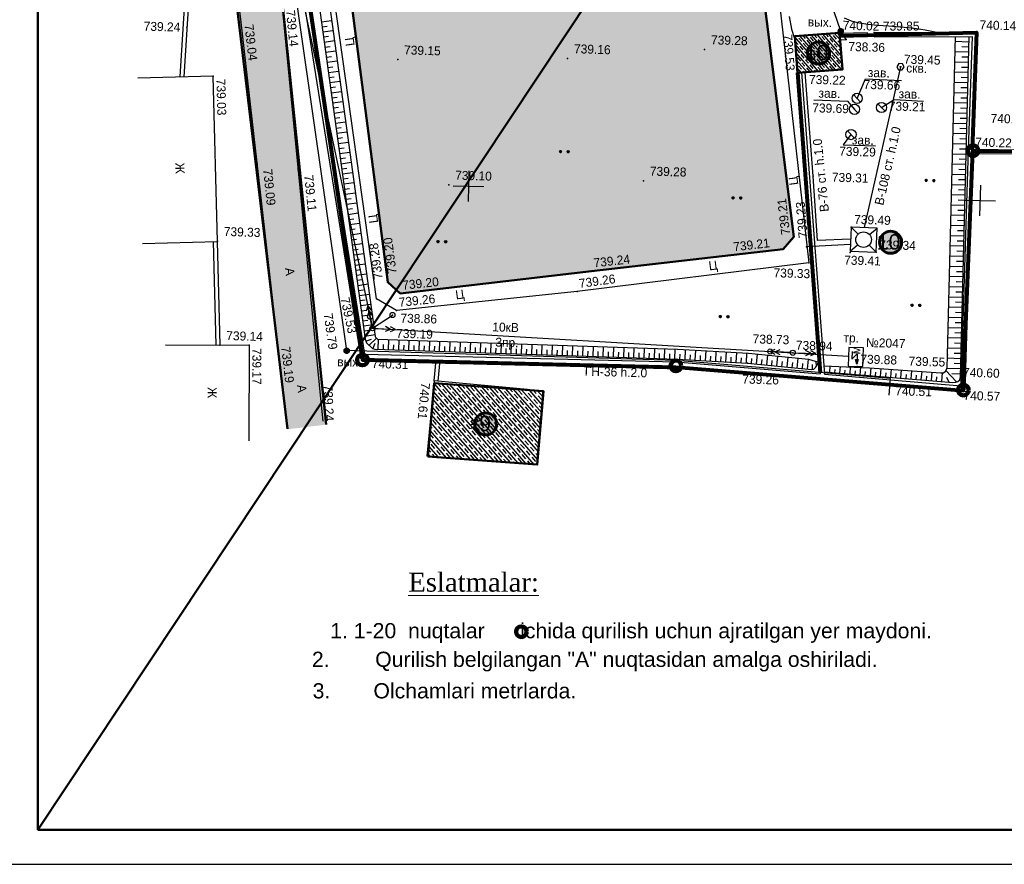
# Model space of a CAD drawing. Header units: millimetres. Extents: x -257011 to 237647566, y 2784933 to 6706507.
# Tile 210 of 256: x 9643846 to 9740056, y 5326125 to 5408623. Entities that reach past the tile are written whole.
import ezdxf

# ---------------------------------------------------------------- set-up
doc = ezdxf.new("R2010")
doc.units = ezdxf.units.MM
doc.header["$LTSCALE"] = 1000
doc.header["$PDMODE"] = 32
doc.header["$PDSIZE"] = 0.3
for name, pattern in [('Д_ТРОТ_ТРУБА', [3, 1.5, -1.5]), ('ДОРОГИ_СТРОЯЩ', [9, 8, -1]), ('ОТКОС_НИЗ', [1.2, 0.2, -1])]:
    doc.linetypes.add(name, pattern=pattern)
for name, color, linetype in [('(001) Сетка', 92, 'Continuous'), ('(002) Рамка', 7, 'Continuous'), ('(004) Точки рельефа', 7, 'Continuous'), ('(007) Здания', 7, 'Continuous'), ('(011) Колодцы', 7, 'Continuous'), ('(013) Газ', 40, 'ИК_Газопровод -------г--------'), ('(013) Газопровод', 30, 'ИК_Газопровод -------г--------'), ('(014) Водопровод', 5, 'ИК_Водопровод -------в--------'), ('(016) Кабель', 1, 'Continuous'), ('(022) Возд. Линии', 7, 'Continuous'), ('(025) Дорога', 7, 'Continuous'), ('(028) Гидротехн.', 7, 'Continuous'), ('(031) Горизонтали', 42, 'Continuous'), ('(035) Откосы', 7, 'Continuous'), ('(036) Растительность', 7, 'Continuous'), ('(040) Ограда', 7, 'Continuous')]:
    doc.layers.add(name, color=color, linetype=linetype)
for name, color, linetype, lineweight in [('(032) Горизонтали утолщенные', 32, 'Continuous', 30), ('.', 7, 'Continuous', 15), ('Ф А С А Д', 250, 'Continuous', 15)]:
    doc.layers.add(name, color=color, linetype=linetype, lineweight=lineweight)
doc.styles.add('BM-431', font='txt')
doc.styles.add('D-431', font='txt', dxfattribs={"width": 2})
doc.styles.add('P-131', font='txt')
doc.styles.add('Roman', font='romans')
doc.styles.add('S', font='txtwr', dxfattribs={"oblique": 15})
doc.styles.get("Standard").update_dxf_attribs({"font": 'ARIALN.TTF'})
doc.styles.add('WMF-Times New Roman0', font='times.ttf')
doc.linetypes.add('FENCELINE2', pattern='A,6.35,-2.54,[132,ltypeshp.shx,S=2.54,R=0,X=-2.54,Y=0],-2.54,25.4', length=36.83)
doc.linetypes.add('KANALIS_K', pattern='A,1,["<",Standard,S=1.8,R=0,X=-0.9,Y=-0.9],3,-1,["К",Standard,S=1.8,R=0,X=-0.9,Y=-0.9],-1,10', length=16)
doc.linetypes.add('ИК_Водопровод -------в--------', pattern='A,9,-0.6,["В",Standard,S=1.2,R=0,X=0,Y=-0.6],-1.2', length=10.8)
doc.linetypes.add('ИК_Воздушка ------- --------', pattern='A,9,-0.6,["Z",Standard,S=1.2,R=70,X=0.6,Y=-0.65],-1', length=10.6)
doc.linetypes.add('ИК_Газопровод -------г--------', pattern='A,9,-0.6,["Г",Standard,S=1.2,R=0,X=0,Y=-0.6],-1.2', length=10.8)
doc.linetypes.add('ОГРАДА_БЕТ', pattern='A,4,["|",Standard,S=0.8,R=0,X=0,Y=-0.8],4', length=8)

# ---------------------------------------------------------------- blocks, each defined once
blk = doc.blocks.new('I01171')
blk.add_line((-0.722283, 0.697501), (0.702286, -0.69785))
blk.add_circle((0, 0), 1)
at = {"color": 4, "style": 'S', "oblique": 15}
blk.add_attdef('Z', (1.616431, -1.093486), '', height=2, dxfattribs=at)
blk = doc.blocks.new('U295')
at = {"color": 3}
for p, q in [((-0.05, 0.1), (0.05, 0.1)), ((-0.05, 0), (-0.05, 0.1)), ((0.05, 0), (-0.05, 0)), ((0.05, 0.1), (0.05, 0))]:
    blk.add_line(p, q, dxfattribs=at)
blk.add_lwpolyline([(0.7, 0.05), (0.35, 0.656218), (-0.35, 0.656218), (-0.7, 0.05), (-0.35, -0.556218), (0.35, -0.556218)], close=True, dxfattribs=at)
at = {"color": 4, "style": 'S', "oblique": 15}
blk.add_attdef('Z', (1.328051, -0.575141), '', height=2, dxfattribs=at)
blk = doc.blocks.new('tr')
at = {"layer": '(016) Кабель', "color": 0}
for p, q in [((-0.49, 0.96), (-0.51, -0.54)), ((-0.51, -0.54), (0.51, 0.54)), ((0.51, 0.54), (0.48, -1.46)), ((0.48, -1.46), (0.24, -0.55)), ((0.24, -0.55), (0.74, -0.56)), ((0.74, -0.56), (0.48, -1.46))]:
    blk.add_line(p, q, dxfattribs=at)
blk = doc.blocks.new('*X145')
at = {"color": 0}
for p, q in [((9.5, 5.08), (10.49, 5.08)), ((9.5, 5.07), (10.49, 5.07)), ((9.5, 5.06), (10.49, 5.06)), ((9.5, 5.05), (10.49, 5.05)), ((9.5, 5.04), (10.49, 5.04)), ((9.5, 5.03), (10.49, 5.03)), ((9.5, 5.02), (10.5, 5.02)), ((9.5, 5.01), (10.5, 5.01)), ((9.5, 5), (10.5, 5)), ((9.5, 4.99), (10.5, 4.99)), ((9.5, 4.98), (10.5, 4.98)), ((9.5, 4.97), (10.5, 4.97)), ((9.5, 4.96), (10.49, 4.96)), ((9.5, 4.95), (10.49, 4.95)), ((9.5, 4.94), (10.49, 4.94)), ((9.5, 4.93), (10.49, 4.93)), ((9.5, 4.92), (10.49, 4.92)), ((9.5, 4.91), (10.49, 4.91)), ((9.5, 4.9), (10.49, 4.9)), ((9.51, 5.12), (10.48, 5.12)), ((9.51, 5.11), (10.48, 5.11)), ((9.51, 5.1), (10.48, 5.1)), ((9.51, 5.09), (10.49, 5.09)), ((9.51, 4.89), (10.49, 4.89)), ((9.51, 4.88), (10.48, 4.88)), ((9.51, 4.87), (10.48, 4.87)), ((9.51, 4.86), (10.48, 4.86)), ((9.52, 5.16), (10.47, 5.16)), ((9.52, 5.15), (10.47, 5.15)), ((9.52, 5.14), (10.47, 5.14)), ((9.52, 5.13), (10.48, 5.13)), ((9.52, 4.85), (10.48, 4.85)), ((9.52, 4.84), (10.47, 4.84)), ((9.52, 4.83), (10.47, 4.83)), ((9.53, 5.18), (10.46, 5.18)), ((9.53, 5.17), (10.46, 5.17)), ((9.53, 4.82), (10.47, 4.82)), ((9.53, 4.81), (10.46, 4.81)), ((9.53, 4.8), (10.46, 4.8)), ((9.54, 5.2), (10.45, 5.2)), ((9.54, 5.19), (10.46, 5.19)), ((9.54, 4.79), (10.45, 4.79)), ((9.54, 4.78), (10.45, 4.78)), ((9.55, 5.22), (10.44, 5.22)), ((9.55, 5.21), (10.45, 5.21)), ((9.55, 4.77), (10.44, 4.77)), ((9.55, 4.76), (10.44, 4.76)), ((9.56, 5.24), (10.43, 5.24)), ((9.56, 5.23), (10.44, 5.23)), ((9.56, 4.75), (10.43, 4.75)), ((9.56, 4.74), (10.43, 4.74)), ((9.57, 5.26), (10.42, 5.26)), ((9.57, 5.25), (10.43, 5.25)), ((9.57, 4.73), (10.42, 4.73)), ((9.58, 5.27), (10.41, 5.27)), ((9.58, 4.72), (10.41, 4.72)), ((9.58, 4.71), (10.41, 4.71)), ((9.59, 5.29), (10.4, 5.29)), ((9.59, 5.28), (10.41, 5.28)), ((9.59, 4.7), (10.4, 4.7)), ((9.6, 5.3), (10.39, 5.3)), ((9.6, 4.69), (10.39, 4.69)), ((9.61, 5.31), (10.38, 5.31)), ((9.61, 4.68), (10.39, 4.68)), ((9.61, 4.67), (10.38, 4.67)), ((9.62, 5.32), (10.37, 5.32)), ((9.62, 4.66), (10.37, 4.66)), ((9.63, 5.33), (10.37, 5.33)), ((9.63, 4.65), (10.36, 4.65)), ((9.64, 5.34), (10.36, 5.34)), ((9.64, 4.64), (10.35, 4.64)), ((9.65, 5.35), (10.35, 5.35)), ((9.65, 4.63), (10.34, 4.63)), ((9.66, 5.36), (10.34, 5.36)), ((9.66, 4.62), (10.33, 4.62)), ((9.67, 5.37), (10.32, 5.37)), ((9.67, 4.61), (10.32, 4.61)), ((9.68, 5.38), (10.31, 5.38)), ((9.69, 5.39), (10.3, 5.39)), ((9.69, 4.6), (10.31, 4.6)), ((9.7, 4.59), (10.29, 4.59)), ((9.71, 5.4), (10.29, 5.4)), ((9.71, 4.58), (10.28, 4.58)), ((9.72, 5.41), (10.27, 5.41)), ((9.73, 4.57), (10.26, 4.57)), ((9.74, 5.42), (10.26, 5.42)), ((9.75, 5.43), (10.24, 5.43)), ((9.75, 4.56), (10.25, 4.56)), ((9.76, 4.55), (10.23, 4.55)), ((9.77, 5.44), (10.22, 5.44)), ((9.78, 4.54), (10.21, 4.54)), ((9.79, 5.45), (10.2, 5.45)), ((9.81, 4.53), (10.18, 4.53)), ((9.82, 5.46), (10.18, 5.46)), ((9.83, 4.52), (10.16, 4.52)), ((9.85, 5.47), (10.15, 5.47)), ((9.87, 4.51), (10.12, 4.51)), ((9.88, 5.48), (10.11, 5.48)), ((9.91, 4.5), (10.08, 4.5)), ((9.94, 5.49), (10.05, 5.49))]:
    blk.add_line(p, q, dxfattribs=at)
blk = doc.blocks.new('I01070')
at = {"color": 0}
blk.add_circle((0.05, 0.03), 0.5, dxfattribs=at)
blk.add_blockref('*X145', (-9.95, -4.96), dxfattribs=at)
blk = doc.blocks.new('strela1')
at = {"layer": '(022) Возд. Линии'}
for p, q in [((-2, 0), (-1.5, 0.25)), ((0, 0), (-2, 0)), ((-2, 0), (-1.5, -0.25)), ((-1.5, 0), (-1, 0.25)), ((-1.5, 0), (-1, -0.25))]:
    blk.add_line(p, q, dxfattribs=at)
blk = doc.blocks.new('strela2')
at = {"layer": '(022) Возд. Линии'}
for p, q in [((0, 0), (2, 0)), ((1.5, 0), (1, 0.25)), ((1.5, 0), (1, -0.25)), ((2, 0), (1.5, 0.25)), ((2, 0), (1.5, -0.25))]:
    blk.add_line(p, q, dxfattribs=at)
blk = doc.blocks.new('*U1761')
at = {"layer": '(022) Возд. Линии'}
for name, p, rotation in [('strela1', (-0.059, 0.245), 283.6035227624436), ('strela2', (0.25, -0.008), 358.2772604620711)]:
    blk.add_blockref(name, p, dxfattribs=dict(at, rotation=rotation))
blk = doc.blocks.new('STOLB')
at = {"layer": '(022) Возд. Линии'}
blk.add_circle((0, 0), 0.25, dxfattribs=at)
blk = doc.blocks.new('*U1759')
at = {"layer": '(022) Возд. Линии', "rotation": 358.2772604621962}
blk.add_blockref('strela1', (-0.252, 0.008), dxfattribs=at)
at = {"layer": '(022) Возд. Линии'}
blk.add_blockref('strela2', (0.25, 0), dxfattribs=at)
blk = doc.blocks.new('*X70')
at = {"color": 0}
for p, q in [((1.8, 2.04), (2.2, 2.04)), ((1.8, 2.03), (2.2, 2.03)), ((1.8, 2.02), (2.2, 2.02)), ((1.8, 2.01), (2.2, 2.01)), ((1.8, 2), (2.2, 2)), ((1.8, 1.99), (2.2, 1.99)), ((1.8, 1.98), (2.2, 1.98)), ((1.8, 1.97), (2.2, 1.97)), ((1.8, 1.96), (2.2, 1.96)), ((1.81, 2.07), (2.19, 2.07)), ((1.81, 2.06), (2.19, 2.06)), ((1.81, 2.05), (2.19, 2.05)), ((1.81, 1.95), (2.19, 1.95)), ((1.81, 1.94), (2.19, 1.94)), ((1.81, 1.93), (2.19, 1.93)), ((1.82, 2.09), (2.18, 2.09)), ((1.82, 2.08), (2.18, 2.08)), ((1.83, 2.11), (2.17, 2.11)), ((1.83, 2.1), (2.17, 2.1)), ((1.84, 2.12), (2.16, 2.12)), ((1.85, 2.13), (2.15, 2.13)), ((1.86, 2.14), (2.14, 2.14)), ((1.87, 2.15), (2.13, 2.15)), ((1.88, 2.16), (2.12, 2.16)), ((1.9, 2.17), (2.11, 2.17)), ((1.91, 2.18), (2.09, 2.18)), ((1.94, 2.19), (2.06, 2.19)), ((1.82, 1.92), (2.18, 1.92)), ((1.82, 1.91), (2.18, 1.91)), ((1.83, 1.9), (2.17, 1.9)), ((1.83, 1.89), (2.17, 1.89)), ((1.84, 1.88), (2.16, 1.88)), ((1.85, 1.87), (2.15, 1.87)), ((1.86, 1.86), (2.14, 1.86)), ((1.87, 1.85), (2.13, 1.85)), ((1.88, 1.84), (2.12, 1.84)), ((1.9, 1.83), (2.11, 1.83)), ((1.91, 1.82), (2.09, 1.82)), ((1.94, 1.81), (2.06, 1.81))]:
    blk.add_line(p, q, dxfattribs=at)
blk = doc.blocks.new('I04100')
blk.add_circle((0, 0), 0.2)
blk.add_blockref('*X70', (-2, -2))
blk = doc.blocks.new('Setka')
at = {"layer": '(001) Сетка'}
for p, q in [((0, 1.5), (0, -1.5)), ((-1.5, 0), (1.5, 0))]:
    blk.add_line(p, q, dxfattribs=at)
blk = doc.blocks.new('kjvklglhl')
at = {"layer": '(004) Точки рельефа'}
for p in [(325.64, 440.796), (325.744, 440.975), (329.028, 440.916), (339.009, 441.211), (267.133, 440.193), (321.314, 440.345), (326.312, 440.162), (261.881, 439.571), (312.501, 438.805), (282.55, 436.978), (299.146, 437.557), (331.708, 437.648), (321.64, 436.763), (264.568, 434.856), (327.529, 434.451), (327.298, 433.372), (329.937, 433.62), (327.029, 430.897), (338.903, 429.757), (269.12, 426.411), (323.438, 426.735), (273.143, 425.94), (306.888, 425.82), (287.886, 424.888), (327.288, 421.869), (321.731, 420.742), (320.719, 419.528), (322.991, 419.818), (265.448, 418.753), (327.264, 419.364), (329.811, 419.476), (323.251, 418.267), (302.065, 416.862), (282.198, 415.2), (300.714, 414.809), (283.437, 414.157), (281.122, 413.564), (280.556, 411.794), (282.744, 412.02), (283.138, 412.485), (280.83, 410.667), (319.739, 409.495), (321.945, 409.43), (337.062, 409.655), (265.967, 408.598), (268.826, 408.686), (271.605, 408.84), (278.367, 408.415), (317.568, 408.282), (328.281, 408.253), (279.772, 407.727), (338.344, 407.243), (338.465, 406.985), (331.929, 406.641), (286.991, 405.721), (276.032, 403.339)]:
    blk.add_point(p, dxfattribs=at)
at = {"layer": '(007) Здания'}
for points in [[(260.697, 523.867), (259.102, 523.459), (272.919, 444.041), (279.772, 407.727), (310.568, 407.829), (331.929, 406.641), (338.864, 406.255)], [(261.805, 448.669), (261.309, 434.715)], [(329.028, 440.916), (329.04, 440.516)], [(329.04, 440.516), (338.605, 440.799), (338.503, 429.759), (338.464, 406.678)], [(321.64, 436.763), (324.695, 407.444)], [(258.115, 418.32), (265.45, 418.721), (264.568, 434.858), (257.233, 434.456)], [(344.037, 429.856), (338.903, 429.757)], [(266.003, 408.611), (265.45, 418.721)], [(260.657, 408.469), (268.826, 408.686), (269.074, 399.356)], [(286.991, 405.721), (287.128, 407.751)], [(287.39, 405.694), (287.529, 407.753)], [(325.1, 407.422), (331.951, 407.041), (338.464, 406.678)], [(296.131, 405.101), (286.991, 405.721), (286.489, 398.317)]]:
    blk.add_lwpolyline(points, dxfattribs=at)
blk.add_lwpolyline([(325.64, 440.796), (321.267, 440.34), (321.64, 436.763), (326.013, 437.219)], close=True, dxfattribs=at)
at = {"layer": '(011) Колодцы'}
for points in [[(327.529, 434.451), (328.301, 436.388), (331.821, 436.33)], [(327.298, 433.372), (326.679, 434.129), (323.325, 434.169)], [(329.937, 433.62), (331.142, 434.439), (334.028, 434.371)], [(327.029, 430.897), (326.298, 429.882), (329.448, 429.851)]]:
    blk.add_lwpolyline(points, dxfattribs=at)
at = {"layer": '(013) Газ', "linetype": 'ИК_Воздушка ------- --------', "ltscale": 0.5, "flags": 128}
blk.add_lwpolyline([(331.464, 405.547), (331.559, 407.174), (310.584, 408.343), (280.33, 408.432), (278.367, 408.415)], dxfattribs=at)
at = {"layer": '(013) Газопровод', "ltscale": 0.5, "flags": 128}
blk.add_lwpolyline([(278.367, 408.415), (257.036, 532.282)], dxfattribs=at)
at = {"layer": '(014) Водопровод', "ltscale": 0.5, "flags": 128}
for points in [[(325.711, 440.112), (326.312, 440.162), (325.744, 440.975), (323.361, 447.342), (313.499, 509.603), (261.079, 502.552), (256.511, 532.162)], [(327.277, 420.685), (324.064, 420.477), (323.438, 426.735), (322.385, 436.841)], [(331.683, 437.648), (328.561, 421.856)], [(327.272, 420.167), (322.991, 419.818)]]:
    blk.add_lwpolyline(points, dxfattribs=at)
at = {"layer": '(016) Кабель', "color": 0}
blk.add_lwpolyline([(327.393, 408.285), (328.842, 408.285), (328.842, 408.285), (328.842, 410.1), (327.393, 410.1), (327.393, 408.285)], close=True, dxfattribs=at)
at = {"layer": '(022) Возд. Линии', "color": 1}
blk.add_lwpolyline([(250.311, 530.231), (261.316, 504.709), (269.524, 457.39), (280.83, 410.667), (321.945, 409.43), (327.393, 409.266)], dxfattribs=at)
at = {"layer": '(022) Возд. Линии'}
for points in [[(280.556, 411.794), (280.83, 410.667), (282.744, 412.02)], [(319.739, 409.495), (321.945, 409.43)]]:
    blk.add_lwpolyline(points, dxfattribs=at)
at = {"layer": '(025) Дорога', "linetype": 'Д_ТРОТ_ТРУБА', "flags": 128}
for points in [[(276.271, 401.474), (276.032, 403.339), (271.153, 441.699), (264.611, 481.335), (258.554, 519.926), (258.12, 523.201), (258.253, 523.704), (258.69, 524.198), (277.345, 530.037), (292.802, 535.347), (297.832, 536.245), (297.413, 538.591), (292.678, 537.746), (274.449, 531.593), (260.769, 526.931), (259.947, 526.822), (259.362, 527.449), (258.374, 532.486)], [(254.176, 531.447), (254.747, 528.326), (255.283, 519.313), (261.281, 477.255), (267.133, 440.193), (271.605, 408.84), (272.687, 401.176)], [(323.251, 418.267), (300.714, 414.809), (283.138, 412.485), (281.122, 413.564), (275.085, 449.451), (270.84, 474.617), (267.554, 498.57), (282.371, 501.061), (308.67, 505.056), (310.788, 503.765), (314.781, 477.717), (318.108, 454.899), (323.251, 418.267)], [(321.731, 420.742), (316.881, 452.353), (313.048, 477.771), (309.058, 502.896), (307.912, 503.399), (283.734, 499.451), (269.193, 497.303), (272.561, 474.353), (276.62, 450.413), (282.198, 415.2), (283.437, 414.157), (320.719, 419.528), (321.731, 420.742)]]:
    blk.add_lwpolyline(points, dxfattribs=at)
at = {"layer": '(028) Гидротехн.'}
blk.add_lwpolyline([(327.288, 421.869), (327.265, 419.501), (329.811, 419.476), (329.834, 421.844)], close=True, dxfattribs=at)
for points in [[(327.288, 421.869), (327.998, 421.196)], [(329.112, 421.185), (329.834, 421.844)], [(327.265, 419.501), (327.987, 420.16)], [(329.811, 419.476), (329.101, 420.149)]]:
    blk.add_lwpolyline(points, dxfattribs=at)
blk.add_circle((328.55, 420.672), 0.761, dxfattribs=at)
at = {"layer": '(031) Горизонтали', "flags": 128}
blk.add_lwpolyline([(320.666, 442.262), (320.933, 441.022), (321.202, 440.203)], dxfattribs=at)
at = {"layer": '(032) Горизонтали утолщенные'}
blk.add_lwpolyline([(326.033, 442.278), (326.734, 442.006), (327.526, 441.827), (328.406, 441.719), (329.37, 441.655), (330.414, 441.611), (331.533, 441.56), (332.723, 441.475), (333.979, 441.331), (335.298, 441.101)], dxfattribs=at)
at = {"layer": '(035) Откосы'}
for p, q in [((275.986, 440.588), (275, 440.423)), ((275.575, 440.012), (275.082, 439.93)), ((336.957, 440.287), (338.304, 440.291)), ((337.632, 439.79), (338.306, 439.792)), ((276.151, 439.602), (275.164, 439.437)), ((275.74, 439.026), (275.247, 438.944)), ((336.961, 439.289), (338.307, 439.293)), ((337.635, 438.792), (338.308, 438.794)), ((276.315, 438.616), (275.329, 438.451)), ((275.905, 438.04), (275.412, 437.958)), ((336.964, 438.291), (338.31, 438.295)), ((337.639, 437.794), (338.311, 437.796)), ((276.48, 437.63), (275.494, 437.465)), ((276.069, 437.054), (275.576, 436.972)), ((336.968, 437.293), (338.312, 437.297)), ((337.642, 436.796), (338.314, 436.798)), ((276.645, 436.644), (275.659, 436.479)), ((276.234, 436.068), (275.741, 435.986)), ((336.971, 436.295), (338.315, 436.298)), ((276.81, 435.658), (275.823, 435.493)), ((276.399, 435.082), (275.906, 435)), ((336.975, 435.297), (338.318, 435.3)), ((337.645, 435.798), (338.317, 435.799)), ((276.975, 434.672), (275.988, 434.507)), ((276.564, 434.096), (276.071, 434.014)), ((336.978, 434.299), (338.321, 434.302)), ((337.648, 434.799), (338.319, 434.801)), ((277.139, 433.685), (276.153, 433.521)), ((276.728, 433.11), (276.235, 433.028)), ((336.981, 433.3), (338.323, 433.304)), ((337.651, 433.801), (338.322, 433.803)), ((277.304, 432.699), (276.318, 432.535)), ((276.893, 432.124), (276.4, 432.042)), ((336.985, 432.302), (338.326, 432.306)), ((337.654, 432.803), (338.325, 432.805)), ((277.469, 431.713), (276.482, 431.549)), ((277.058, 431.138), (276.565, 431.056)), ((336.988, 431.304), (338.329, 431.308)), ((337.657, 431.805), (338.328, 431.807)), ((277.634, 430.727), (276.647, 430.563)), ((277.223, 430.152), (276.73, 430.07)), ((336.992, 430.306), (338.332, 430.31)), ((337.66, 430.807), (338.33, 430.809)), ((277.798, 429.741), (276.812, 429.577)), ((277.388, 429.166), (276.894, 429.084)), ((336.995, 429.308), (338.334, 429.312)), ((337.663, 429.809), (338.333, 429.811)), ((277.963, 428.755), (276.977, 428.591)), ((277.552, 428.18), (277.059, 428.098)), ((336.999, 428.31), (338.337, 428.314)), ((337.666, 428.811), (338.336, 428.813)), ((278.128, 427.769), (277.141, 427.605)), ((277.717, 427.194), (277.224, 427.111)), ((337.002, 427.312), (338.34, 427.316)), ((337.669, 427.813), (338.339, 427.815)), ((278.293, 426.783), (277.306, 426.618)), ((337.005, 426.314), (338.343, 426.317)), ((337.672, 426.815), (338.341, 426.816)), ((277.882, 426.208), (277.389, 426.125)), ((278.457, 425.797), (277.471, 425.632)), ((337.009, 425.316), (338.345, 425.319)), ((337.676, 425.817), (338.344, 425.818)), ((278.047, 425.222), (277.553, 425.139)), ((278.622, 424.811), (277.636, 424.646)), ((337.012, 424.318), (338.348, 424.321)), ((337.679, 424.818), (338.347, 424.82)), ((278.211, 424.236), (277.718, 424.153)), ((278.787, 423.825), (277.8, 423.66)), ((337.682, 423.82), (338.35, 423.822)), ((278.376, 423.25), (277.883, 423.167)), ((278.952, 422.839), (277.965, 422.674)), ((337.016, 423.319), (338.351, 423.323)), ((337.685, 422.822), (338.352, 422.824)), ((278.541, 422.264), (278.048, 422.181)), ((279.116, 421.853), (278.13, 421.688)), ((337.019, 422.321), (338.354, 422.325)), ((337.688, 421.824), (338.355, 421.826)), ((278.706, 421.278), (278.212, 421.195)), ((279.281, 420.867), (278.295, 420.702)), ((337.022, 421.323), (338.356, 421.327)), ((337.691, 420.826), (338.358, 420.828)), ((278.87, 420.292), (278.377, 420.209)), ((279.446, 419.881), (278.46, 419.716)), ((337.026, 420.325), (338.359, 420.329)), ((337.694, 419.828), (338.361, 419.83)), ((279.035, 419.306), (278.542, 419.223)), ((279.611, 418.895), (278.624, 418.73)), ((337.029, 419.327), (338.362, 419.331)), ((337.697, 418.83), (338.363, 418.832)), ((279.2, 418.32), (278.707, 418.237)), ((279.775, 417.909), (278.789, 417.744)), ((337.033, 418.329), (338.365, 418.333)), ((337.7, 417.832), (338.366, 417.834)), ((279.365, 417.334), (278.871, 417.251)), ((279.94, 416.923), (278.954, 416.758)), ((337.036, 417.331), (338.367, 417.334)), ((337.703, 416.834), (338.369, 416.835)), ((279.529, 416.348), (279.036, 416.265)), ((280.105, 415.937), (279.119, 415.772)), ((337.04, 416.333), (338.37, 416.336)), ((337.706, 415.835), (338.372, 415.837)), ((279.694, 415.362), (279.201, 415.279)), ((280.27, 414.951), (279.283, 414.786)), ((337.043, 415.335), (338.373, 415.338)), ((337.71, 414.837), (338.374, 414.839)), ((279.859, 414.376), (279.366, 414.293)), ((280.434, 413.965), (279.448, 413.8)), ((337.046, 414.336), (338.376, 414.34)), ((337.713, 413.839), (338.377, 413.841)), ((280.024, 413.389), (279.53, 413.307)), ((280.599, 412.979), (279.613, 412.814)), ((337.05, 413.338), (338.378, 413.342)), ((337.716, 412.841), (338.38, 412.843)), ((280.188, 412.403), (279.695, 412.321)), ((280.764, 411.993), (279.778, 411.828)), ((337.053, 412.34), (338.381, 412.344)), ((337.719, 411.843), (338.383, 411.845)), ((280.353, 411.417), (279.86, 411.335)), ((280.929, 411.007), (279.942, 410.842)), ((337.057, 411.342), (338.384, 411.346)), ((337.722, 410.845), (338.385, 410.847)), ((280.518, 410.431), (280.025, 410.349)), ((281.093, 410.021), (280.107, 409.856)), ((337.06, 410.344), (338.387, 410.348)), ((280.713, 409.575), (280.238, 409.377)), ((281.235, 409.73), (280.552, 409)), ((281.095, 409.194), (280.93, 408.681)), ((281.425, 409.621), (281.421, 408.621)), ((281.923, 409.119), (281.92, 408.619)), ((282.425, 409.616), (282.42, 408.616)), ((282.923, 409.114), (282.92, 408.614)), ((283.425, 409.611), (283.42, 408.611)), ((283.922, 409.109), (283.92, 408.609)), ((284.425, 409.606), (284.42, 408.606)), ((284.922, 409.104), (284.92, 408.604)), ((285.424, 409.602), (285.419, 408.602)), ((285.922, 409.099), (285.919, 408.599)), ((286.424, 409.597), (286.419, 408.597)), ((286.921, 409.094), (286.919, 408.594)), ((287.424, 409.592), (287.419, 408.592)), ((287.921, 409.089), (287.919, 408.589)), ((288.423, 409.587), (288.418, 408.587)), ((288.921, 409.084), (288.918, 408.584)), ((289.423, 409.582), (289.418, 408.582)), ((289.92, 409.08), (289.918, 408.58)), ((290.423, 409.577), (290.418, 408.577)), ((290.92, 409.075), (290.918, 408.575)), ((291.422, 409.572), (291.417, 408.572)), ((291.92, 409.07), (291.917, 408.57)), ((292.422, 409.567), (292.417, 408.567)), ((292.919, 409.065), (292.917, 408.565)), ((293.422, 409.563), (293.417, 408.563)), ((293.919, 409.06), (293.917, 408.56)), ((294.421, 409.558), (294.417, 408.558)), ((294.919, 409.055), (294.916, 408.555)), ((295.421, 409.553), (295.416, 408.553)), ((295.919, 409.05), (295.916, 408.55)), ((296.421, 409.548), (296.416, 408.548)), ((296.918, 409.046), (296.916, 408.546)), ((297.42, 409.543), (297.416, 408.543)), ((297.918, 409.041), (297.915, 408.541)), ((298.42, 409.538), (298.415, 408.538)), ((298.918, 409.036), (298.915, 408.536)), ((299.42, 409.533), (299.415, 408.533)), ((299.917, 409.031), (299.915, 408.531)), ((300.42, 409.528), (300.415, 408.528)), ((300.917, 409.026), (300.914, 408.526)), ((301.419, 409.524), (301.414, 408.524)), ((301.917, 409.021), (301.914, 408.521)), ((302.419, 409.519), (302.414, 408.519)), ((302.916, 409.016), (302.914, 408.516)), ((303.419, 409.514), (303.414, 408.514)), ((303.916, 409.011), (303.914, 408.511)), ((304.418, 409.509), (304.413, 408.509)), ((304.916, 409.007), (304.913, 408.507)), ((305.418, 409.504), (305.413, 408.504)), ((305.915, 409.002), (305.913, 408.502)), ((306.418, 409.499), (306.413, 408.499)), ((306.915, 408.997), (306.913, 408.497)), ((307.417, 409.494), (307.412, 408.494)), ((307.915, 408.992), (307.912, 408.492)), ((308.417, 409.49), (308.412, 408.49)), ((308.914, 408.987), (308.912, 408.487)), ((309.417, 409.485), (309.412, 408.485)), ((309.914, 408.982), (309.912, 408.482)), ((310.416, 409.48), (310.412, 408.48)), ((310.925, 408.971), (310.911, 408.471)), ((311.439, 409.457), (311.411, 408.457)), ((311.925, 408.943), (311.911, 408.443)), ((312.439, 409.428), (312.41, 408.429)), ((312.924, 408.914), (312.91, 408.414)), ((313.438, 409.4), (313.41, 408.4)), ((314.437, 409.371), (314.409, 408.372)), ((315.436, 409.343), (315.408, 408.343)), ((316.436, 409.315), (316.407, 408.315)), ((317.435, 409.286), (317.407, 408.287)), ((318.476, 409.22), (318.404, 408.222)), ((319.473, 409.148), (319.401, 408.151)), ((320.47, 409.077), (320.398, 408.079)), ((321.467, 409.005), (321.396, 408.008)), ((322.464, 408.934), (322.393, 407.936)), ((337.06, 409.346), (338.389, 409.35)), ((337.725, 409.847), (338.388, 409.849)), ((313.923, 408.886), (313.909, 408.386)), ((314.923, 408.857), (314.908, 408.358)), ((315.922, 408.829), (315.908, 408.329)), ((316.921, 408.801), (316.907, 408.301)), ((317.941, 408.757), (317.906, 408.258)), ((318.938, 408.685), (318.903, 408.186)), ((319.936, 408.614), (319.9, 408.115)), ((320.933, 408.542), (320.897, 408.044)), ((321.93, 408.471), (321.894, 407.972)), ((322.927, 408.399), (322.891, 407.901)), ((323.461, 408.862), (323.39, 407.865)), ((323.875, 408.343), (323.886, 407.851)), ((324.217, 408.664), (324.266, 408.144)), ((325.607, 408.241), (325.574, 407.627)), ((326.606, 408.227), (326.571, 407.574)), ((327.605, 408.213), (327.567, 407.52)), ((328.603, 408.199), (328.564, 407.467)), ((329.602, 408.181), (329.561, 407.413)), ((330.599, 408.137), (330.557, 407.359)), ((331.597, 408.094), (331.554, 407.306)), ((332.594, 408.05), (332.551, 407.252)), ((333.591, 408.007), (333.548, 407.199)), ((334.588, 407.963), (334.544, 407.145)), ((336.949, 408.137), (338.027, 407.038)), ((337.058, 408.348), (338.392, 408.352)), ((337.724, 408.849), (338.391, 408.851)), ((326.089, 407.917), (326.072, 407.6)), ((327.087, 407.883), (327.069, 407.547)), ((328.085, 407.849), (328.066, 407.493)), ((329.083, 407.816), (329.062, 407.44)), ((330.08, 407.773), (330.059, 407.386)), ((331.077, 407.724), (331.056, 407.333)), ((332.074, 407.676), (332.052, 407.279)), ((333.071, 407.627), (333.049, 407.225)), ((334.068, 407.579), (334.046, 407.172)), ((335.065, 407.53), (335.043, 407.118)), ((335.585, 407.92), (335.541, 407.092)), ((336.062, 407.481), (336.039, 407.065)), ((336.583, 407.881), (336.538, 407.038)), ((337.031, 407.485), (337.254, 407)), ((337.531, 407.85), (338.394, 407.852))]:
    blk.add_line(p, q, dxfattribs=at)
for points in [[(274.213, 445.131), (280.153, 409.582), (280.296, 409.238), (280.873, 408.699), (281.111, 408.623), (310.649, 408.479), (317.568, 408.282), (323.826, 407.834), (324.039, 407.896), (324.222, 408.06), (324.497, 408.587)], [(325.076, 407.654), (337.67, 406.977), (337.949, 407.013), (338.153, 407.078), (338.344, 407.243), (338.394, 407.553), (338.303, 440.79)]]:
    blk.add_lwpolyline(points, dxfattribs=at)
at = {"layer": '(035) Откосы', "linetype": 'ОТКОС_НИЗ'}
for points in [[(319.844, 457.028), (319.619, 457.386), (319.514, 458.099), (316.916, 475.502), (311.633, 506.487), (311.551, 506.587), (311.219, 506.757), (310.421, 507.002), (284.551, 503.341), (278.518, 502.26), (265.85, 499.872), (266.688, 495.955), (269.851, 477.647), (275.2, 445.294), (281.12, 409.861), (281.136, 409.822), (281.351, 409.621), (310.666, 409.479), (317.618, 409.281), (323.511, 408.859), (324.497, 408.587)], [(325.014, 408.249), (327.245, 408.218), (329.485, 408.186), (336.47, 407.881), (336.707, 407.881), (336.911, 408.062), (337.054, 408.341), (337.062, 409.655), (336.956, 440.75)]]:
    blk.add_lwpolyline(points, dxfattribs=at)
at = {"layer": '(040) Ограда', "linetype": 'ОГРАДА_БЕТ', "ltscale": 0.5, "flags": 128}
for points in [[(260.797, 523.48), (259.559, 523.163), (273.312, 444.113), (280.104, 408.128), (310.579, 408.229), (324.695, 407.444)], [(262.204, 448.655), (261.708, 434.701)], [(328.35, 440.881), (325.645, 440.744)], [(328.371, 440.482), (328.35, 440.881)], [(329.028, 440.916), (339.009, 441.211), (338.903, 429.757), (338.864, 406.255), (338.864, 406.255)], [(328.371, 440.482), (325.665, 440.344)], [(322.037, 436.805), (325.1, 407.422)], [(344.044, 429.456), (338.911, 429.357)], [(265.604, 408.589), (265.051, 418.699)]]:
    blk.add_lwpolyline(points, dxfattribs=at)
at = {"layer": '(001) Сетка'}
for p in [(289.817, 424.81), (339.817, 424.81)]:
    blk.add_blockref('Setka', p, dxfattribs=at)
at = {"layer": '(011) Колодцы', "xscale": 0.5, "yscale": 0.5, "zscale": 0.5}
for p in [(327.534, 434.451), (329.942, 433.62), (327.303, 433.372), (327.034, 430.897)]:
    blk.add_blockref('I01171', p, dxfattribs=at)
at = {"layer": '(013) Газопровод', "color": 0, "linetype": 'Continuous', "xscale": 0.5, "yscale": 0.5, "zscale": 0.5}
blk.add_blockref('I01070', (278.342, 408.4), dxfattribs=at)
at = {"layer": '(014) Водопровод', "color": 0, "linetype": 'Continuous', "xscale": 0.5, "yscale": 0.5, "zscale": 0.5}
blk.add_blockref('I01070', (325.719, 440.955), dxfattribs=at)
at = {"layer": '(016) Кабель', "color": 0, "linetype": 'ByBlock', "xscale": 0.5, "yscale": 0.5, "zscale": 0.5}
blk.add_blockref('tr', (327.98, 409.238), dxfattribs=at)
at = {"layer": '(022) Возд. Линии'}
for name, p in [('*U1761', (280.83, 410.667)), ('STOLB', (280.556, 411.794)), ('STOLB', (282.744, 412.02)), ('STOLB', (280.83, 410.667)), ('STOLB', (319.739, 409.495)), ('*U1759', (321.945, 409.43)), ('STOLB', (321.945, 409.43))]:
    blk.add_blockref(name, p, dxfattribs=at)
at = {"layer": '(028) Гидротехн.', "xscale": 0.5, "yscale": 0.5, "zscale": 0.5}
blk.add_blockref('U295', (331.683, 437.623), dxfattribs=at)
at = {"layer": '(036) Растительность', "linetype": 'Continuous', "xscale": 0.5, "yscale": 0.5, "zscale": 0.5}
for p in [(298.709, 428.452), (299.459, 428.452), (334.499, 426.643), (335.249, 426.643), (315.685, 424.406), (316.435, 424.406), (286.989, 419.325), (287.739, 419.325), (333.465, 414.416), (334.215, 414.416), (314.765, 412.78), (315.515, 412.78)]:
    blk.add_blockref('I04100', p, dxfattribs=at)
at = {"layer": '(004) Точки рельефа', "style": 'D-431'}
for s, p in [('740.02', (325.927, 441.111)), ('740.14', (339.296, 441.526)), ('739.24', (257.651, 439.104)), ('739.28', (313.101, 439.325)), ('738.36', (326.536, 439.054)), ('739.16', (299.746, 438.077)), ('739.45', (331.996, 437.963)), ('739.15', (283.15, 437.498)), ('739.22', (322.783, 435.737)), ('739.66', (328.127, 435.395)), ('739.21', (330.647, 433.355)), ('739.69', (323.181, 432.97)), ('740.25', (340.63, 432.43)), ('740.22', (339.191, 430.072)), ('739.29', (325.928, 428.809)), ('739.28', (307.488, 426.34)), ('739.10', (288.486, 425.408)), ('739.31', (325.285, 426.248)), ('739.49', (327.576, 422.184)), ('739.34', (330.098, 419.791)), ('739.33', (266.039, 419.273)), ('739.41', (326.712, 418.189)), ('739.33', (319.851, 416.753)), ('738.86', (283.529, 411.306)), ('738.73', (317.99, 410.244)), ('739.14', (266.567, 409.118)), ('739.19', (283.16, 409.806)), ('738.94', (322.233, 409.745)), ('739.88', (328.568, 408.568)), ('739.55', (333.283, 408.5)), ('740.60', (338.632, 407.558)), ('740.31', (280.856, 406.791)), ('739.26', (317.088, 406.295)), ('740.51', (332.06, 405.56)), ('740.57', (338.749, 405.302))]:
    blk.add_text(s, height=0.875, dxfattribs=at).set_placement(p)
for s, rotation, p in [('739.85', 1.69528, (329.863, 441.141)), ('739.14', 277.24831, (271.502, 441.454)), ('739.04', 278.11777, (267.485, 439.953)), ('739.53', 275.95047, (320.133, 440.476)), ('739.03', 273.13101, (264.896, 434.587)), ('739.09', 277.34873, (269.712, 425.883)), ('739.11', 277.41729, (273.736, 425.412)), ('739.21', 98.32532, (321.377, 420.981)), ('739.23', 96.42726, (323.085, 420.698)), ('739.21', 8.19894, (315.909, 419.17)), ('739.20', 99.06875, (283.042, 416.101)), ('739.28', 99.54908, (281.703, 415.534)), ('739.24', 8.03973, (302.305, 417.215)), ('739.26', 9.39075, (300.946, 415.167)), ('739.20', 7.67703, (283.68, 414.507)), ('739.26', 7.53068, (283.381, 412.835)), ('739.53', 283.60352, (277.619, 413.507)), ('739.79', 279.77107, (276.009, 411.946)), ('739.17', 271.55363, (269.149, 408.407)), ('739.19', 278.03818, (271.957, 408.599)), ('740.61', 266.12045, (285.73, 405.535)), ('739.24', 273.90036, (276.195, 405.008))]:
    blk.add_text(s, height=0.875, rotation=rotation, dxfattribs=at).set_placement(p)
at = {"layer": '(007) Здания', "color": 0, "linetype": 'Continuous', "style": 'P-131'}
blk.add_text('Н', height=0.88, rotation=5.18618, dxfattribs=at).set_placement((323.108, 438.168))
at = {"layer": '(007) Здания', "color": 0, "style": 'P-131'}
for rotation, p in [(273.13101, (261.116, 426.283)), (271.522, (264.897, 404.473)), (86.12045, (291.537, 400.968))]:
    blk.add_text('Ж', height=0.88, rotation=rotation, dxfattribs=at).set_placement(p)
at = {"layer": '(011) Колодцы', "style": 'BM-431'}
for p in [(328.515, 436.569), (323.752, 434.424), (331.581, 434.581), (327.143, 429.949)]:
    blk.add_text('зав.', height=0.875, dxfattribs=at).set_placement(p)
at = {"layer": '(013) Газопровод', "color": 0, "linetype": 'Continuous', "style": 'BM-431'}
for s, p in [('вых.', (277.48, 406.87)), ('ГН-36 h.2.0', (301.684, 406.625))]:
    blk.add_text(s, height=0.875, dxfattribs=at).set_placement(p)
at = {"layer": '(014) Водопровод', "color": 0, "linetype": 'Continuous', "style": 'BM-431'}
blk.add_text('вых.', height=0.875, dxfattribs=at).set_placement((322.509, 441.348))
for s, rotation, p in [('В-108 ст. h.1.0', 78.81652, (330.373, 424.018)), ('В-76 ст. h.1.0', 97.32473, (325.094, 423.336))]:
    blk.add_text(s, height=0.875, rotation=rotation, dxfattribs=at).set_placement(p)
at = {"layer": '(016) Кабель', "color": 0, "style": 'BM-431'}
blk.add_text('тр.', height=0.875, dxfattribs=at).set_placement((326.862, 410.61))
at = {"layer": '(016) Кабель', "color": 0}
for s, rotation, style, p in [('№2047', 0.03811, 'D-431', (329.068, 410.2)), ('м', 90.6373, 'P-131', (328.548, 409.461))]:
    blk.add_text(s, height=0.875, rotation=rotation, dxfattribs=dict(at, style=style)).set_placement(p)
at = {"layer": '(022) Возд. Линии', "style": 'BM-431'}
for s, p in [('10кВ', (292.531, 410.696)), ('3пр.', (292.868, 409.219))]:
    blk.add_text(s, height=0.875, dxfattribs=at).set_placement(p)
at = {"layer": '(025) Дорога', "linetype": 'ДОРОГИ_СТРОЯЩ', "style": 'BM-431'}
for s, rotation, p in [('Ц', 99.38237, (278.315, 438.234)), ('Ц', 99.38237, (322.032, 425.864)), ('Ц', 99.38237, (281.093, 421.001)), ('Ц', 9.38237, (313.566, 417.236)), ('A', 278.03818, (272.117, 416.297)), ('Ц', 9.38237, (288.911, 413.709)), ('A', 278.03818, (273.613, 404.903))]:
    blk.add_text(s, height=0.875, rotation=rotation, dxfattribs=at).set_placement(p)
at = {"layer": '(028) Гидротехн.', "style": 'BM-431'}
blk.add_text('скв.', height=0.875, dxfattribs=at).set_placement((332.249, 437.12))

msp = doc.modelspace()

# ---------------------------------------------------------------- hatches: boundary and pattern name
at = {"layer": '.', "lineweight": 50, "ltscale": 1000, "transparency": 33554687}
h = msp.add_hatch(color=256, dxfattribs=at)
h.dxf.hatch_style = 1
h.set_gradient(color1=(132, 132, 132), color2=(132, 132, 132), tint=1)
h.paths.add_polyline_path([(9658780.964, 5491470.484), (9659194.937, 5492321.528), (9660072.706, 5492666.137), (9694246.918, 5502795.411), (9698433.483, 5503358.655), (9697789.373, 5505772.537), (9693736.35, 5505175.938), (9681577.386, 5501448.42), (9661536.692, 5495262.047), (9660676.483, 5495480.261), (9660203.655, 5496105.242), (9659949.256, 5497122.155), (9659263.817, 5500832.33), (9655011.586, 5499913.813), (9655422.191, 5496681.797), (9655781.518, 5487601.353), (9670006.346, 5368616.152), (9673792.428, 5369068.783), (9671235.349, 5393912.412), (9669575.326, 5409593.011), (9666683.257, 5431069.199), (9664126.944, 5449482.661), (9661259.672, 5470792.501)])
at = {"linetype": 'KANALIS_K', "ltscale": 1000}
h = msp.add_hatch(dxfattribs=at)
h.set_pattern_fill('JIS_STN_1E', color=252, scale=450, angle=266, style=0)
h.set_pattern_definition([(311, (-555770.2, -221587.06), (339.619311, 295.226563), []), (311, (-555792.34, -221903.53), (339.619311, 295.226563), [450, -225])])
h.paths.add_polyline_path([(9719848.527, 5403418.681), (9719576.4, 5407004.546), (9723960.494, 5407337.25), (9724232.621, 5403751.384)])
at = {"lineweight": 50}
h = msp.add_hatch(color=1, dxfattribs=at)
h.set_gradient(color1=(255, 255, 255), one_color=1, tint=1)
h.paths.add_polyline_path([(9720823.837, 5405377.965, 1), (9722985.184, 5405377.965, 1)])
h = msp.add_hatch(color=1, dxfattribs=at)
h.set_gradient(color1=(255, 255, 255), one_color=1, tint=1)
h.paths.add_polyline_path([(9727860.586, 5386889.44, 1), (9730021.933, 5386889.44, 1)])
at = {"linetype": 'KANALIS_K', "ltscale": 1000}
h = msp.add_hatch(dxfattribs=at)
h.set_pattern_fill('JIS_STN_1E', color=252, scale=550, angle=266, style=0)
h.set_pattern_definition([(311, (-555770.2, -221587.06), (415.09027, 360.832466), []), (311, (-555797.26, -221973.86), (415.09027, 360.832466), [550, -275])])
h.paths.add_polyline_path([(9683740.477, 5365958.623), (9694424.755, 5365169.379), (9695034.822, 5372323.812), (9684350.544, 5373113.056)])
at = {"lineweight": 50}
h = msp.add_hatch(color=1, dxfattribs=at)
h.set_gradient(color1=(255, 255, 255), one_color=1, tint=1)
h.paths.add_polyline_path([(9688306.976, 5369141.217, 1), (9690468.322, 5369141.217, 1)])
at = {"layer": 'Ф А С А Д', "linetype": 'KANALIS_K', "ltscale": 1000}
h = msp.add_hatch(dxfattribs=at)
h.set_pattern_fill('CROSS', color=92, scale=40, angle=95)
h.set_pattern_definition([(95, (-555770.2, -380203.22), (-275.171012, 230.8958947), [127, -381]), (185, (-555712.5, -380134.42), (-230.8958947, -275.171012), [127, -381])])
h.paths.add_polyline_path([(9699084.415, 5469214.668), (9700328.413, 5469372.703), (9709193.957, 5469394.5), (9711585.984, 5451010.596), (9712413.365, 5444651.759), (9715529.798, 5419135.881), (9719489.363, 5387401.047), (9718443.651, 5386216.372), (9699734.572, 5384055.542), (9681025.494, 5381894.711), (9679816.203, 5382972.228), (9675230.368, 5418327.995), (9671845.49, 5442373.137), (9669124.594, 5465408.618)])

# ---------------------------------------------------------------- linework, layer by layer
at = {"layer": '(002) Рамка', "color": 0, "lineweight": 60, "ltscale": 1000}
for centre in [(9721904.511, 5405377.965), (9728941.26, 5386889.44), (9689387.649, 5369141.217)]:
    msp.add_circle(centre, 1080.673, dxfattribs=at)
at = {"layer": '(022) Возд. Линии', "color": 6, "linetype": 'Continuous', "lineweight": 140}
for centre in [(9736994.244, 5395824.664), (9677336.72, 5375390.776), (9707968.529, 5374807.398), (9736053.63, 5372451.842), (9692866.674, 5348843.863, 0)]:
    msp.add_circle(centre, 521.317, dxfattribs=at)
at = {"lineweight": 50, "ltscale": 1000}
msp.add_line((9645617.687, 5329487.386), (9927692.613, 5754348.678), dxfattribs=at)
for points in [[(9673792.428, 5369068.783), (9671235.349, 5393912.412), (9669575.326, 5409593.011), (9666683.257, 5431069.199), (9664126.944, 5449482.661), (9661259.672, 5470792.501), (9658780.964, 5491470.484), (9659194.937, 5492321.528), (9660072.706, 5492666.137), (9694246.918, 5502795.411), (9698433.483, 5503358.655)], [(9655011.586, 5499913.813), (9655422.191, 5496681.797), (9655781.518, 5487601.353), (9670001.467, 5368656.958)], [(9700328.413, 5469372.703), (9709196.793, 5469372.703), (9709700.487, 5465501.565), (9712413.365, 5444651.759), (9715529.798, 5419135.881), (9719489.363, 5387401.047), (9718443.651, 5386216.372), (9699734.572, 5384055.542), (9681025.494, 5381894.711), (9679816.203, 5382972.228), (9675230.368, 5418327.995), (9671845.49, 5442373.137), (9669124.594, 5465408.618), (9700328.413, 5469372.703)], [(9719848.527, 5403418.681), (9719576.4, 5407004.546), (9723960.494, 5407337.25), (9724232.621, 5403751.384), (9719848.527, 5403418.681)]]:
    msp.add_lwpolyline(points, dxfattribs=at)
at = {"color": 1, "ltscale": 0.1, "const_width": 100}
msp.add_lwpolyline([(9811867.732, 5499605.449), (9783529.241, 5501166.636), (9734343.87, 5502206.771), (9729864.14, 5502301.505), (9701657.021, 5502773.92), (9694959.297, 5502381.059), (9660006.657, 5491467.507), (9677336.72, 5375390.776), (9708484.47, 5374644.915), (9736051.727, 5372404.557), (9736994.244, 5395824.664), (9761920.771, 5395592.173), (9769589.329, 5393995.468), (9770388.115, 5403575.737), (9778591.34, 5403031.998), (9778621.488, 5403486.834), (9786517.589, 5402880.477), (9786464.04, 5402183.155), (9808235.349, 5400626.885), (9810612.726, 5426826.625), (9810869.728, 5432143.665), (9810786.337, 5447408.788), (9811867.732, 5499605.449)], dxfattribs=at)
at = {"color": 5, "linetype": 'FENCELINE2', "lineweight": 80, "ltscale": 0.1}
for points in [[(9661441.795, 5491922.402), (9660006.657, 5491467.507), (9677336.72, 5375390.776), (9708484.47, 5374644.915), (9736051.727, 5372404.557), (9736994.244, 5395824.664), (9742155.817, 5395776.521)], [(9723983.302, 5407036.71), (9737336.083, 5407376.505), (9736907.542, 5395895.3)], [(9719848.527, 5403418.681), (9722070.554, 5374138.63)]]:
    msp.add_lwpolyline(points, dxfattribs=at)
at = {"lineweight": 50, "ltscale": 1000}
msp.add_lwpolyline([(9683740.477, 5365958.623), (9694424.755, 5365169.379), (9695034.822, 5372323.812), (9684350.544, 5373113.056)], close=True, dxfattribs=at)
at = {"layer": 'Defpoints', "color": 4}
msp.add_lwpolyline([(9635701.871, 5536124.504), (9635701.871, 5326124.504), (9784201.871, 5326124.504), (9784201.871, 5536124.504)], close=True, dxfattribs=at)
at = {"layer": 'Ф А С А Д', "color": 5, "lineweight": 50}
msp.add_lwpolyline([(9645617.687, 5329487.386), (9927692.613, 5329487.386), (9927692.613, 5532761.621), (9645617.687, 5532761.621)], close=True, dxfattribs=at)

# ---------------------------------------------------------------- block references
at = {"lineweight": 5, "xscale": 999.9999999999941, "yscale": 999.9999999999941, "zscale": 999.9999999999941, "rotation": 358.3893224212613}
msp.add_blockref('kjvklglhl', (9386059.538, 4975868.643), dxfattribs=at)

# ---------------------------------------------------------------- texts
at = {"color": 250, "char_height": 1500, "width": 156685.73039, "attachment_point": 6, "style": 'Roman'}
for s, insert in [('\\pt64500;{\\fArial|b0|i0|c0|p34;10}', (9722869.197, 5405393.159, 0)), ('\\pt64500;{\\fArial|b0|i0|c0|p34;10}', (9729905.946, 5386904.634, 0)), ('\\pt64500;{\\fArial|b0|i0|c0|p34;9}', (9689907.553, 5369184.549, 0))]:
    msp.add_mtext(s, dxfattribs=dict(at, insert=insert))
for s, insert, char_height, width, attachment_point, style in [('\\pi11644.41958;Samarqand viloyati Toyloq tumani "Хоnсhоrbоg\'" МFY dagi 11-son maktabni rekonstruksiya qilish. \\P\\pi65259.19351;(360 o\'quvchi o\'rinli qo\'shimcha bino qurish).', (9231058.377, 5373609.91), 3500, 224024.15487, 4, 'WMF-Times New Roman0'), ('{\\fArial|b0|i0|c204|p34;1.^I1-\\fArial|b0|i0|c0|p34;20  \\fArial|b0|i0|c204|p34;nuqtalar      ichida qurilish uchun\\fArial|b0|i0|c0|p34; \\fArial|b0|i0|c204|p34;ajratilgan yer maydoni.}', (9703580.299, 5348718.089, 0), 1484.641859, 67723.64579, 5, 'Roman'), ('\\pi18148.64809,t23754.26974,93492.78231;{\\fArial|b0|i0|c0|p34;2.^I \\fArial|b0|i0|c204|p34;Qurilish belgilangan "A" nuqtasidan amalga oshiriladi.}', (9654250.444, 5345925.638), 1484.641859, 79822.57247, 4, 'Roman'), ('{\\fArial|b0|i0|c204|p34;3.^IOlchamlari metrlarda.}', (9672470.31, 5343060.914, 0), 1484.64186, 74414.58139, 4, 'Roman')]:
    msp.add_mtext(s, dxfattribs=dict(insert=insert, char_height=char_height, width=width, attachment_point=attachment_point, style=style))
at = {"lineweight": 15, "insert": (9681816.526, 5354610.204, 0), "char_height": 2969.28372, "width": 170243.04174, "attachment_point": 1}
msp.add_mtext('{\\fTimes New Roman|b0|i0|c204|p18;\\H0.625x;\\L\\C1;Eslatmalar:}', dxfattribs=at)

doc.saveas('drawing.dxf')
